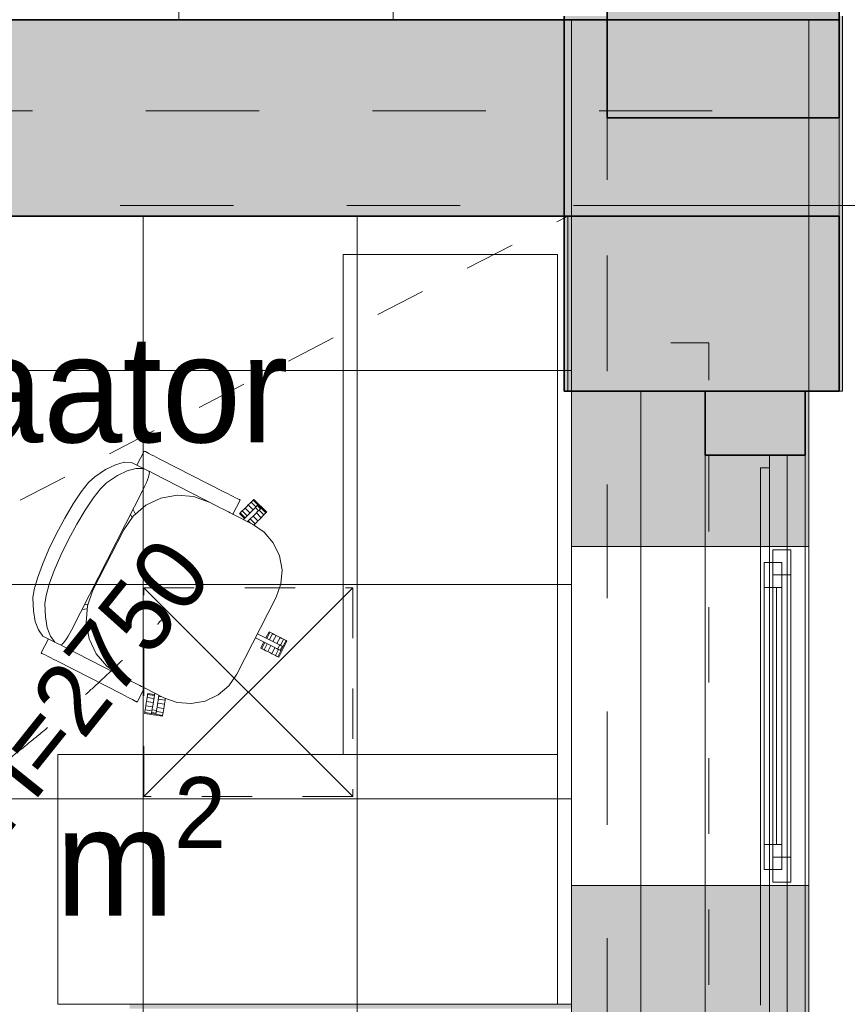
# Model space of a CAD drawing. Header units: millimetres. Extents: x -2932 to 42461, y -10716 to 17298.
# Tile 149 of 168: x 36669 to 38988, y 3763 to 6520. Entities that reach past the tile are written whole.
import ezdxf

# ---------------------------------------------------------------- set-up
doc = ezdxf.new("R2010")
doc.units = ezdxf.units.MM
doc.header["$MEASUREMENT"] = 0
for name, pattern in [('Aligning Line', [635, 317.5, -317.5]), ('Dash', [635, 317.5, -317.5]), ('Dashed', [423.333333, 211.666667, -211.666667]), ('Grid Line', [2222.5, 1270, -317.5, 317.5, -317.5]), ('Small Dashed', [282.222222, 141.111111, -141.111111]), ('Wipeout_Contour', [1000, 0, -1000])]:
    doc.linetypes.add(name, pattern=pattern)
for name, color, linetype, lineweight in [('0_Pen_No__1', 7, 'Continuous', 13), ('_Tuletõkketsoon_Pen_No__20', 1, 'Continuous', 0), ('A-FLOR.IFC Model_Pen_No__2', 8, 'Continuous', 15), ('ARCHICAD Windows_Pen_No__2', 8, 'Continuous', 15), ('ARCHICAD Zone Stamps_Pen_No__1', 7, 'Continuous', 13), ('Common Edges_Pen_No__1', 7, 'Continuous', 13), ('Cut Pattern-1_Pen_No__2', 8, 'Continuous', 15), ('Cut Pattern-2_Pen_No__2', 8, 'Continuous', 15), ('Cut Pattern-3_Pen_No__1', 7, 'Continuous', 13), ('Grids-1_Pen_No__1', 7, 'Continuous', 13), ('Grids-2_Pen_No__1', 7, 'Continuous', 13), ('I-FURN.IFC Model_Pen_No__2', 8, 'Continuous', 15), ('I-WALL.IFC Model_Pen_No__2', 8, 'Continuous', 15), ('I-WALL.IFC Model_Pen_No__27', 7, 'Continuous', 35), ('SA_LAGI_Pen_No__1', 7, 'Continuous', 13), ('SA_LAGI_Pen_No__2', 8, 'Continuous', 15), ('SA_VALGUSTI_Pen_No__20', 1, 'Continuous', 0), ('Walls-1_Pen_No__1', 7, 'Continuous', 13), ('Walls_Pen_No__1', 7, 'Continuous', 13), ('Windows-1_Pen_No__1', 7, 'Continuous', 13), ('Windows_Pen_No__1', 7, 'Continuous', 13)]:
    doc.layers.add(name, color=color, linetype=linetype, lineweight=lineweight)
for name, color, linetype, lineweight, true_color in [('A-GLAZ.IFC Model_Pen_No__4', 7, 'Continuous', 20, 0x029e21), ('Furniture-1_Pen_No__62', 7, 'Continuous', 20, 0xaaaaaa), ('IFC Openings.IFC Model_Pen_No__4', 7, 'Continuous', 20, 0x029e21), ('SA_LAGI_Pen_No__102', 7, 'Continuous', 13, 0xcccccc)]:
    doc.layers.add(name, color=color, linetype=linetype, lineweight=lineweight, true_color=true_color)
doc.layers.add('I-WALL.IFC Model', color=7, linetype='Continuous')
doc.styles.add('GENERATED_STYLE_1', font='txt', dxfattribs={"width": 0.95})
doc.styles.add('GENERATED_STYLE_2', font='txt', dxfattribs={"width": 0.84})
doc.dimstyles.new('GENERATED_STYLE__3', dxfattribs={"dimtxt": 200, "dimasz": 152, "dimexe": 0.18, "dimexo": 0.0625, "dimgap": 0.09, "dimtad": 1, "dimdec": 0, "dimzin": 0, "dimdsep": 46, "dimtxsty": 'GENERATED_STYLE_2', "dimblk": 'ARROWHEAD_2', "dimblk1": 'ARROWHEAD_2', "dimblk2": 'ARROWHEAD_2', "dimcen": 0.09, "dimse1": 1, "dimse2": 1, "dimclrd": 7, "dimclre": 7, "dimclrt": 7, "dimadec": 0, "dimazin": 0, "dimtfac": 1, "dimtdec": 4, "dimtmove": 0, "dimatfit": 3, "dimfxl": 0, "dimtolj": 1, "dimtzin": 0, "dimarcsym": 0})

# ---------------------------------------------------------------- blocks, each defined once
blk = doc.blocks.new('*D56')
at = {"layer": '0_Pen_No__1', "color": 7, "linetype": 'Continuous', "lineweight": 13}
for p, q in [((39845.8, 3820.2), (40045.8, 3704.8)), ((40095.8, 3762.5), (39795.8, 3762.5)), ((39945.8, 3617.5), (39945.8, 3762.5)), ((39845.8, 3675.2), (40045.8, 3559.8)), ((40095.8, 3617.5), (39795.8, 3617.5))]:
    blk.add_line(p, q, dxfattribs=at)
blk = doc.blocks.new('ARROWHEAD_2')
at = {"color": 0, "linetype": 'Continuous', "lineweight": 0}
for p, q in [((-0.378, -0.655), (0.378, 0.655)), ((0, 0), (-1, 0))]:
    blk.add_line(p, q, dxfattribs=at)
blk = doc.blocks.new('*D57')
at = {"layer": '0_Pen_No__1', "color": 7, "linetype": 'Continuous', "lineweight": 13}
for p, q in [((39845.8, 6027.7), (40045.8, 5912.3)), ((40095.8, 5970), (39795.8, 5970)), ((39945.8, 3762.5), (39945.8, 5970)), ((39845.8, 3820.2), (40045.8, 3704.8)), ((40095.8, 3762.5), (39795.8, 3762.5))]:
    blk.add_line(p, q, dxfattribs=at)
at = {"color": 254, "linetype": 'Wipeout_Contour', "lineweight": 0, "ltscale": 160413.534102}
blk.add_wipeout([(39937.6, 4544.7), (39937.6, 5187.8), (39673.9, 5187.8), (39673.9, 4544.7)], dxfattribs=at)
at = {"color": 254, "linetype": 'Wipeout_Contour', "lineweight": 0, "ltscale": 160032.84403}
blk.add_wipeout([(39937.6, 3788.4), (39937.6, 4238.5), (39673.9, 4238.5), (39673.9, 3788.4)], dxfattribs=at)
at = {"layer": '0_Pen_No__1', "color": 7, "lineweight": 13, "char_height": 200, "attachment_point": 7, "rotation": 90, "style": 'GENERATED_STYLE_2'}
for s, insert in [('\\A1;{\\pql;\\fArial|b0|i0|c0|p34;2\xa0208}', (39905.8, 4576.5)), ('\\A1;{\\pql;\\fArial|b0|i0|c0|p34;145}', (39905.8, 3820.3))]:
    blk.add_mtext(s, dxfattribs=dict(at, insert=insert))
blk = doc.blocks.new('*D58')
at = {"layer": '0_Pen_No__1', "color": 7, "linetype": 'Continuous', "lineweight": 13}
for p, q in [((39845.8, 6577.7), (40045.8, 6462.3)), ((40095.8, 6520), (39795.8, 6520)), ((39945.8, 5970), (39945.8, 6520)), ((39845.8, 6027.7), (40045.8, 5912.3)), ((40095.8, 5970), (39795.8, 5970))]:
    blk.add_line(p, q, dxfattribs=at)
at = {"color": 254, "linetype": 'Wipeout_Contour', "lineweight": 0, "ltscale": 161173.133491}
blk.add_wipeout([(39937.6, 6020), (39937.6, 6470), (39673.9, 6470), (39673.9, 6020)], dxfattribs=at)
at = {"layer": '0_Pen_No__1', "color": 7, "lineweight": 13, "insert": (39905.8, 6051.8), "char_height": 200, "attachment_point": 7, "rotation": 90, "style": 'GENERATED_STYLE_2'}
blk.add_mtext('\\A1;{\\pql;\\fArial|b0|i0|c0|p34;550}', dxfattribs=at)
blk = doc.blocks.new('*D59')
at = {"layer": '0_Pen_No__1', "color": 7, "linetype": 'Continuous', "lineweight": 13}
for p, q in [((39845.8, 9001.2), (40045.8, 8885.8)), ((40095.8, 8943.5), (39795.8, 8943.5)), ((39945.8, 6520), (39945.8, 8943.5)), ((39845.8, 6577.7), (40045.8, 6462.3)), ((40095.8, 6520), (39795.8, 6520))]:
    blk.add_line(p, q, dxfattribs=at)
at = {"color": 254, "linetype": 'Wipeout_Contour', "lineweight": 0, "ltscale": 162984.771274}
blk.add_wipeout([(39937.6, 8484.5), (39937.6, 8917.6), (39673.9, 8917.6), (39673.9, 8484.5)], dxfattribs=at)
at = {"color": 254, "linetype": 'Wipeout_Contour', "lineweight": 0, "ltscale": 162203.775973}
blk.add_wipeout([(39937.6, 7410.2), (39937.6, 8053.3), (39673.9, 8053.3), (39673.9, 7410.2)], dxfattribs=at)
at = {"layer": '0_Pen_No__1', "color": 7, "lineweight": 13, "char_height": 200, "attachment_point": 7, "rotation": 90, "style": 'GENERATED_STYLE_2'}
for s, insert in [('\\A1;{\\pql;\\fArial|b0|i0|c0|p34;116}', (39905.8, 8516.4)), ('\\A1;{\\pql;\\fArial|b0|i0|c0|p34;2\xa0424}', (39905.8, 7442))]:
    blk.add_mtext(s, dxfattribs=dict(at, insert=insert))
blk = doc.blocks.new('*D65')
at = {"layer": '0_Pen_No__1', "color": 7, "linetype": 'Continuous', "lineweight": 13}
for p, q in [((40223.9, 4152.7), (40423.9, 4037.3)), ((40473.9, 4095), (40173.9, 4095)), ((40323.9, 3585), (40323.9, 4095)), ((40223.9, 3642.7), (40423.9, 3527.3)), ((40473.9, 3585), (40173.9, 3585))]:
    blk.add_line(p, q, dxfattribs=at)
at = {"color": 254, "linetype": 'Wipeout_Contour', "lineweight": 0, "ltscale": 161470.354892}
blk.add_wipeout([(40315.8, 3615), (40315.8, 4065), (40052, 4065), (40052, 3615)], dxfattribs=at)
at = {"layer": '0_Pen_No__1', "color": 7, "lineweight": 13, "insert": (40283.9, 3646.8), "char_height": 200, "attachment_point": 7, "rotation": 90, "style": 'GENERATED_STYLE_2'}
blk.add_mtext('\\A1;{\\pql;\\fArial|b0|i0|c0|p34;510}', dxfattribs=at)
blk = doc.blocks.new('*D66')
at = {"layer": '0_Pen_No__1', "color": 7, "linetype": 'Continuous', "lineweight": 13}
for p, q in [((40223.9, 5102.7), (40423.9, 4987.3)), ((40473.9, 5045), (40173.9, 5045)), ((40323.9, 4095), (40323.9, 5045)), ((40223.9, 4152.7), (40423.9, 4037.3)), ((40473.9, 4095), (40173.9, 4095))]:
    blk.add_line(p, q, dxfattribs=at)
at = {"color": 254, "linetype": 'Wipeout_Contour', "lineweight": 0, "ltscale": 161774.232281}
blk.add_wipeout([(40315.8, 4345), (40315.8, 4795), (40052, 4795), (40052, 4345)], dxfattribs=at)
at = {"layer": '0_Pen_No__1', "color": 7, "lineweight": 13, "insert": (40283.9, 4376.8), "char_height": 200, "attachment_point": 7, "rotation": 90, "style": 'GENERATED_STYLE_2'}
blk.add_mtext('\\A1;{\\pql;\\fArial|b0|i0|c0|p34;950}', dxfattribs=at)
blk = doc.blocks.new('*D67')
at = {"layer": '0_Pen_No__1', "color": 7, "linetype": 'Continuous', "lineweight": 13}
for p, q in [((40323.9, 13165), (40323.9, 13262.8)), ((40423.9, 13107.3), (40223.9, 13222.7)), ((40473.9, 13165), (40173.9, 13165)), ((40323.9, 5045), (40323.9, 13165)), ((40223.9, 5102.7), (40423.9, 4987.3)), ((40473.9, 5045), (40173.9, 5045))]:
    blk.add_line(p, q, dxfattribs=at)
at = {"color": 254, "linetype": 'Wipeout_Contour', "lineweight": 0, "ltscale": 164814.876477}
blk.add_wipeout([(40315.8, 8783.4), (40315.8, 9426.6), (40052, 9426.6), (40052, 8783.4)], dxfattribs=at)
at = {"layer": '0_Pen_No__1', "color": 7, "lineweight": 13, "insert": (40283.9, 8815.3), "char_height": 200, "attachment_point": 7, "rotation": 90, "style": 'GENERATED_STYLE_2'}
blk.add_mtext('\\A1;{\\pql;\\fArial|b0|i0|c0|p34;8\xa0120}', dxfattribs=at)

msp = doc.modelspace()

# ---------------------------------------------------------------- hatches: boundary and pattern name
at = {"layer": 'I-WALL.IFC Model', "linetype": 'Continuous', "lineweight": 0, "true_color": 0x000000}
for points in [[(38315, 12500), (38315, 6245), (38965, 6245), (38965, 12500)], [(38195, 6520), (33615, 6520), (33615, 5970), (38195, 5970)], [(38965, 6530), (38195, 6530), (38195, 6520), (38965, 6520)], [(38965, 5970), (38195, 5970), (38195, 5480), (38965, 5480)], [(38869.9, 5480), (38589.9, 5480), (38589.9, 5300), (38869.9, 5300)]]:
    msp.add_hatch(color=178, dxfattribs=at).paths.add_polyline_path(points)
at = {"layer": 'SA_LAGI_Pen_No__102', "linetype": 'Continuous', "lineweight": 13, "true_color": 0xcccccc}
h = msp.add_hatch(dxfattribs=at)
h.set_pattern_fill('Grid_60x60_0001', color=254, style=0, pattern_type=2)
h.set_pattern_definition([(90, (38215, 3737.5), (-600, 0), []), (180, (38215, 3737.5), (0, 600), [])])
h.paths.add_polyline_path([(33865, 3737.5), (38215, 3737.5), (38215, 5970), (33865, 5970)])

# ---------------------------------------------------------------- linework, layer by layer
at = {"layer": 'A-FLOR.IFC Model_Pen_No__2', "color": 8, "linetype": 'Dashed', "lineweight": 15, "flags": 128}
msp.add_lwpolyline([(0, 0), (30430, 0), (30430, 6520), (33865, 6520), (33865, 0), (38600, 0), (38600, 5615), (38315, 5615), (38315, 12500), (12000, 12500), (12000, 7905), (8430, 7905), (8430, 12496.2), (2165, 12496.2), (2165, 6180), (0, 6180)], close=True, dxfattribs=at)
at = {"layer": 'A-GLAZ.IFC Model_Pen_No__4', "color": 104, "linetype": 'Continuous', "lineweight": 20, "true_color": 0x029e21}
for p, q in [((38780, 5035), (38780, 4105)), ((38780, 5035), (38830, 5035)), ((38830, 5035), (38830, 4105)), ((38755, 5000), (38755, 4140)), ((38755, 5000), (38780, 5000)), ((38755, 4140), (38780, 4140)), ((38780, 4105), (38830, 4105))]:
    msp.add_line(p, q, dxfattribs=at)
at = {"layer": 'ARCHICAD Windows_Pen_No__2', "color": 8, "linetype": 'Continuous', "lineweight": 15}
for p, q in [((38769.9, 3170), (38769.9, 5300)), ((38769.9, 5300), (38819.9, 5300)), ((38819.9, 5300), (38819.9, 3170)), ((38744.9, 3760), (38744.9, 5265)), ((38744.9, 5265), (38769.9, 5265))]:
    msp.add_line(p, q, dxfattribs=at)
at = {"layer": 'Furniture-1_Pen_No__62', "color": 253, "linetype": 'Continuous', "lineweight": 20, "true_color": 0xaaaaaa}
for p, q in [((37576, 4462.5), (37576, 5862.5)), ((37576, 5862.5), (38176, 5862.5)), ((37576, 4462.5), (37576, 5862.5)), ((38176, 4462.5), (38176, 5862.5)), ((38176, 5862.5), (38176, 4462.5)), ((38176, 4462.5), (37576, 4462.5))]:
    msp.add_line(p, q, dxfattribs=at)
at = {"layer": 'I-FURN.IFC Model_Pen_No__2', "color": 8, "linetype": 'Continuous', "lineweight": 15}
for p, q in [((37018.2, 5312), (36998, 5272.4)), ((37020.3, 5311), (37018.2, 5312)), ((37021.6, 5310.3), (37020.3, 5311)), ((37026.3, 5307.9), (37021.6, 5310.3)), ((37031.1, 5305.4), (37026.3, 5307.9)), ((37038.2, 5301.8), (37031.1, 5305.4)), ((37045.4, 5298.2), (37038.2, 5301.8)), ((37051.9, 5294.8), (37045.4, 5298.2)), ((37062.2, 5289.6), (37051.9, 5294.8)), ((36937.5, 5273.8), (36910.1, 5260.4)), ((36961.7, 5280.5), (36937.5, 5273.8)), ((36982.5, 5280.3), (36961.7, 5280.5)), ((37016, 5263.3), (36982.5, 5280.3)), ((37243.2, 5197.2), (37062.2, 5289.6)), ((36879.7, 5240.2), (36862.6, 5223.5)), ((36910.1, 5260.4), (36879.7, 5240.2)), ((36913.1, 5223.1), (36943.5, 5243.3)), ((36943.5, 5243.3), (36970.9, 5256.8)), ((36970.9, 5256.8), (36995.1, 5263.4)), ((36995.1, 5263.4), (37016, 5263.3)), ((37016, 5263.3), (37017.6, 5262.4)), ((37017.6, 5262.4), (37018, 5262.2)), ((37018, 5262.2), (37025.2, 5258.6)), ((37025.2, 5258.6), (37033.6, 5254.3)), ((37031.7, 5244.7), (37030.5, 5239.2)), ((37031.7, 5255.3), (37032.3, 5252.8)), ((37032.9, 5250.3), (37031.7, 5244.7)), ((37032.3, 5252.8), (37032.9, 5250.3)), ((37033.6, 5254.3), (37042, 5250)), ((37042, 5250), (37223, 5157.6)), ((36862.6, 5223.5), (36842.1, 5197.5)), ((36896, 5206.4), (36913.1, 5223.1)), ((37020.5, 5214.8), (37016.4, 5206)), ((37024.7, 5223.6), (37020.5, 5214.8)), ((37027.6, 5231.4), (37024.7, 5223.6)), ((37030.5, 5239.2), (37027.6, 5231.4)), ((37016.4, 5206), (36814.3, 4810.1)), ((36842.1, 5197.5), (36819.4, 5163.7)), ((36875.5, 5180.4), (36896, 5206.4)), ((37064.7, 5179.9), (37110.4, 5188.3)), ((37110.4, 5188.3), (37156.6, 5184.7)), ((37156.6, 5184.7), (37200.4, 5169.1)), ((37253.5, 5191.9), (37243.2, 5197.2)), ((37260, 5188.6), (37253.5, 5191.9)), ((37267.2, 5184.9), (37260, 5188.6)), ((37274.3, 5181.3), (37267.2, 5184.9)), ((36819.4, 5163.7), (36795.7, 5124)), ((36852.8, 5146.6), (36875.5, 5180.4)), ((36987.5, 5129.8), (37022.8, 5160)), ((37022.8, 5160), (37064.7, 5179.9)), ((37223, 5157.6), (37231.4, 5153.3)), ((37287.2, 5174.7), (37267, 5135.1)), ((37279.1, 5178.8), (37274.3, 5181.3)), ((37283.9, 5176.4), (37279.1, 5178.8)), ((37285.2, 5175.8), (37283.9, 5176.4)), ((37287.2, 5174.7), (37285.2, 5175.8)), ((37305.6, 5156.7), (37301.1, 5152.3)), ((37310, 5161.1), (37305.6, 5156.7)), ((37314, 5165.1), (37310, 5161.1)), ((37323.5, 5147.6), (37310, 5161.1)), ((37318, 5169.1), (37314, 5165.1)), ((37320.8, 5171.9), (37318, 5169.1)), ((37318, 5169.1), (37331.5, 5155.6)), ((37323.6, 5174.6), (37320.8, 5171.9)), ((37324.8, 5175.9), (37323.6, 5174.6)), ((37337, 5161.2), (37323.6, 5174.6)), ((37325.5, 5176.6), (37324.8, 5175.9)), ((37361.4, 5140.7), (37325.5, 5176.6)), ((37332.4, 5156.6), (37329.8, 5153.9)), ((37335.1, 5159.2), (37332.4, 5156.6)), ((37335.8, 5159.9), (37335.1, 5159.2)), ((37344.1, 5150.3), (37335.1, 5159.2)), ((37337, 5161.2), (37335.8, 5159.9)), ((37346, 5152.2), (37337, 5161.2)), ((36829.1, 5107), (36852.8, 5146.6)), ((36961.2, 5091.6), (36987.5, 5129.8)), ((36979.9, 5134.4), (36984.4, 5125.4)), ((36993.7, 5135.1), (36987, 5148.3)), ((37231.4, 5153.3), (37239.8, 5149)), ((37239.8, 5149), (37247, 5145.3)), ((37247, 5145.3), (37254.1, 5141.7)), ((37254.1, 5141.7), (37258.9, 5139.3)), ((37258.9, 5139.3), (37263.7, 5136.8)), ((37263.7, 5136.8), (37265.3, 5136)), ((37265.3, 5136), (37267, 5135.1)), ((37267, 5135.1), (37321.5, 5107.3)), ((37286.3, 5137.5), (37285.6, 5136.8)), ((37285.6, 5136.8), (37299.1, 5123.3)), ((37287.6, 5138.7), (37286.3, 5137.5)), ((37290.4, 5141.5), (37287.6, 5138.7)), ((37301.1, 5125.3), (37287.6, 5138.7)), ((37293.1, 5144.3), (37290.4, 5141.5)), ((37297.1, 5148.3), (37293.1, 5144.3)), ((37306.6, 5130.8), (37293.1, 5144.3)), ((37322.2, 5146.3), (37296.1, 5120.3)), ((37301.1, 5152.3), (37297.1, 5148.3)), ((37314.6, 5138.8), (37301.1, 5152.3)), ((37308, 5114.2), (37331.1, 5137.3)), ((37326, 5150.1), (37322.2, 5146.3)), ((37337, 5116.3), (37323.6, 5129.8)), ((37329.8, 5153.9), (37326, 5150.1)), ((37338.7, 5144.9), (37329.8, 5153.9)), ((37331.1, 5137.3), (37336.1, 5142.3)), ((37345.9, 5125.2), (37332.5, 5138.7)), ((37336.1, 5142.3), (37338.7, 5144.9)), ((37338.7, 5144.9), (37341.4, 5147.6)), ((37340.5, 5146.6), (37353.9, 5133.2)), ((37341.4, 5147.6), (37344.1, 5150.3)), ((37344.1, 5150.3), (37345, 5151.2)), ((37345, 5151.2), (37346, 5152.2)), ((37345.9, 5125.2), (37349.9, 5129.2)), ((37359.5, 5138.7), (37346, 5152.2)), ((37349.9, 5129.2), (37353.9, 5133.2)), ((37353.9, 5133.2), (37356.7, 5135.9)), ((37356.7, 5135.9), (37359.5, 5138.7)), ((37359.5, 5138.7), (37360.4, 5139.7)), ((37360.4, 5139.7), (37361.4, 5140.7)), ((36795.7, 5124), (36772.5, 5081)), ((36806, 5063.9), (36829.1, 5107)), ((37308.1, 5114.3), (37308.3, 5114)), ((37316.4, 5109.9), (37310, 5116.3)), ((37329, 5108.3), (37315.6, 5121.8)), ((37321.5, 5107.3), (37354.2, 5084.8)), ((37325.3, 5104.6), (37326.3, 5105.6)), ((37326.3, 5105.6), (37329, 5108.3)), ((37329, 5108.3), (37333, 5112.3)), ((37333, 5112.3), (37337, 5116.3)), ((37337, 5116.3), (37341.5, 5120.7)), ((37341.5, 5120.7), (37345.9, 5125.2)), ((36772.5, 5081), (36751.2, 5036.9)), ((36874.6, 4921.9), (36961.2, 5091.6)), ((37354.2, 5084.8), (37380, 5054.5)), ((36784.6, 5019.9), (36806, 5063.9)), ((37380, 5054.5), (37397.1, 5018.6)), ((36751.2, 5036.9), (36733, 4994.5)), ((36766.4, 4977.5), (36784.6, 5019.9)), ((36733, 4994.5), (36719, 4956.3)), ((37397.1, 5018.6), (37404.4, 4979.4)), ((36752.4, 4939.2), (36766.4, 4977.5)), ((37404.4, 4979.4), (37401.2, 4939.8)), ((36719, 4956.3), (36709.9, 4924.4)), ((36743.4, 4907.4), (36752.4, 4939.2)), ((37401.2, 4939.8), (37387.9, 4902.3)), ((36709.9, 4924.4), (36706.4, 4900.8)), ((36859, 4878.2), (36874.6, 4921.9)), ((36706.4, 4900.8), (36707.9, 4864.3)), ((36739.8, 4883.8), (36743.4, 4907.4)), ((36741.3, 4847.3), (36739.8, 4883.8)), ((36860.8, 4883.3), (36850.9, 4881.7)), ((37387.9, 4902.3), (37278.2, 4687.4)), ((36707.9, 4864.3), (36713.1, 4834.3)), ((36843.8, 4867.8), (36858.4, 4870.1)), ((36855.4, 4831.9), (36859, 4878.2)), ((36713.1, 4834.3), (36721.8, 4810.8)), ((36746.5, 4817.2), (36741.3, 4847.3)), ((36863.8, 4786.3), (36855.4, 4831.9)), ((36721.8, 4810.8), (36734.2, 4793.9)), ((36755.3, 4793.7), (36746.5, 4817.2)), ((36809.6, 4801.6), (36804.9, 4793.1)), ((36814.3, 4810.1), (36809.6, 4801.6)), ((37388.4, 4773.7), (37335.9, 4800.5)), ((37368.1, 4805.5), (37359.4, 4788.5)), ((37361.9, 4787.2), (37370.5, 4804.2)), ((37368.9, 4805), (37368.1, 4805.5)), ((37370.5, 4804.2), (37368.9, 4805)), ((37368.9, 4783.7), (37377.5, 4800.6)), ((37374, 4802.4), (37370.5, 4804.2)), ((37377.5, 4800.6), (37374, 4802.4)), ((37382.6, 4798.1), (37377.5, 4800.6)), ((37387.6, 4795.5), (37382.6, 4798.1)), ((36749.7, 4786), (36729.5, 4746.5)), ((36767.7, 4776.9), (36734.2, 4793.9)), ((36767.7, 4776.9), (36755.3, 4793.7)), ((36769.3, 4776.1), (36767.7, 4776.9)), ((36769.7, 4775.8), (36769.3, 4776.1)), ((36776.9, 4772.2), (36769.7, 4775.8)), ((36785.3, 4767.9), (36776.9, 4772.2)), ((36788.1, 4770.8), (36785.7, 4769.8)), ((36791.9, 4775), (36788.1, 4770.8)), ((36795.7, 4779.3), (36791.9, 4775)), ((36800.3, 4786.2), (36795.7, 4779.3)), ((36804.9, 4793.1), (36800.3, 4786.2)), ((36883.7, 4744.4), (36863.8, 4786.3)), ((37330.2, 4789.2), (37382.7, 4762.4)), ((37353.6, 4777.2), (37345, 4760.2)), ((37347.4, 4759), (37356.1, 4775.9)), ((37354.4, 4755.4), (37363.1, 4772.4)), ((37378.9, 4778.5), (37387.6, 4795.5)), ((37393.2, 4792.6), (37387.6, 4795.5)), ((37393.2, 4771.2), (37388.4, 4773.7)), ((37390.1, 4772.8), (37398.8, 4789.8)), ((37398.8, 4789.8), (37393.2, 4792.6)), ((37398, 4768.8), (37393.2, 4771.2)), ((37395.2, 4734.6), (37418.3, 4779.8)), ((37403.8, 4787.2), (37398.8, 4789.8)), ((37408.8, 4784.7), (37400.2, 4767.7)), ((37408.8, 4784.7), (37403.8, 4787.2)), ((37407.1, 4764.1), (37415.8, 4781.1)), ((37412.3, 4782.9), (37408.8, 4784.7)), ((37415.8, 4781.1), (37412.3, 4782.9)), ((37417.4, 4780.3), (37415.8, 4781.1)), ((37418.3, 4779.8), (37417.4, 4780.3)), ((36729.5, 4746.5), (36731.6, 4745.4)), ((36731.6, 4745.4), (36732.8, 4744.7)), ((36732.8, 4744.7), (36737.6, 4742.3)), ((36785.7, 4769.8), (36783.4, 4768.9)), ((36793.7, 4763.6), (36785.3, 4767.9)), ((36974.7, 4671.2), (36793.7, 4763.6)), ((36913.8, 4709.1), (36883.7, 4744.4)), ((37345, 4760.2), (37346.2, 4759.6)), ((37346.2, 4759.6), (37347.4, 4759)), ((37347.4, 4759), (37350.9, 4757.2)), ((37350.9, 4757.2), (37354.4, 4755.4)), ((37354.4, 4755.4), (37359.5, 4752.8)), ((37359.5, 4752.8), (37364.5, 4750.3)), ((37364.5, 4750.3), (37373.2, 4767.2)), ((37364.5, 4750.3), (37370.1, 4747.4)), ((37370.1, 4747.4), (37375.7, 4744.5)), ((37375.7, 4744.5), (37384.3, 4761.5)), ((37375.7, 4744.5), (37380.7, 4742)), ((37382.7, 4762.4), (37388.9, 4759.2)), ((37394.4, 4756.4), (37385.7, 4739.4)), ((37388.9, 4759.2), (37392.2, 4757.5)), ((37392.2, 4757.5), (37398, 4768.8)), ((37392.2, 4757.5), (37395.6, 4755.8)), ((37392.7, 4735.8), (37401.4, 4752.8)), ((37395.6, 4755.8), (37399, 4754)), ((37401.4, 4767.1), (37398, 4768.8)), ((37399, 4754), (37404.7, 4765.4)), ((37399, 4754), (37400.2, 4753.4)), ((37400.2, 4753.4), (37401.4, 4752.8)), ((37404.7, 4765.4), (37401.4, 4767.1)), ((37401.4, 4752.8), (37407.1, 4764.1)), ((37405.6, 4764.9), (37404.7, 4765.4)), ((37407.1, 4764.1), (37405.6, 4764.9)), ((36737.6, 4742.3), (36742.4, 4739.9)), ((36742.4, 4739.9), (36749.5, 4736.2)), ((36749.5, 4736.2), (36756.7, 4732.6)), ((36756.7, 4732.6), (36763.2, 4729.3)), ((36763.2, 4729.3), (36773.5, 4724)), ((36773.5, 4724), (36954.5, 4631.6)), ((37380.7, 4742), (37385.7, 4739.4)), ((37385.7, 4739.4), (37389.2, 4737.6)), ((37389.2, 4737.6), (37392.7, 4735.8)), ((37392.7, 4735.8), (37394, 4735.2)), ((37394, 4735.2), (37395.2, 4734.6)), ((36952.1, 4682.7), (36913.8, 4709.1)), ((36983.1, 4666.9), (36974.7, 4671.2)), ((36991.5, 4662.6), (36983.1, 4666.9)), ((36998.7, 4659), (36991.5, 4662.6)), ((37278.2, 4687.4), (37255.6, 4654.6)), ((37018.7, 4648.7), (36998.5, 4609.1)), ((37005.8, 4655.3), (36998.7, 4659)), ((37010.6, 4652.9), (37005.8, 4655.3)), ((37015.4, 4650.4), (37010.6, 4652.9)), ((37017, 4649.6), (37015.4, 4650.4)), ((37018.7, 4648.7), (37017, 4649.6)), ((37073.2, 4620.9), (37018.7, 4648.7)), ((37028.3, 4632.7), (37028.1, 4631.3)), ((37047.1, 4629.7), (37028.3, 4632.7)), ((37047.8, 4633.9), (37042, 4597.5)), ((37255.6, 4654.6), (37225.4, 4628.8)), ((36954.5, 4631.6), (36964.8, 4626.3)), ((36964.8, 4626.3), (36971.3, 4623)), ((36971.3, 4623), (36978.5, 4619.4)), ((36978.5, 4619.4), (36985.6, 4615.7)), ((36985.6, 4615.7), (36990.4, 4613.3)), ((36990.4, 4613.3), (36995.1, 4610.8)), ((36995.1, 4610.8), (36996.4, 4610.2)), ((36996.4, 4610.2), (36998.5, 4609.1)), ((37024.8, 4611), (37023.9, 4604.8)), ((37025.7, 4616.6), (37024.8, 4611)), ((37024.8, 4611), (37043.6, 4608)), ((37026.6, 4622.2), (37025.7, 4616.6)), ((37027.2, 4626.1), (37026.6, 4622.2)), ((37026.6, 4622.2), (37045.4, 4619.2)), ((37027.8, 4629.9), (37027.2, 4626.1)), ((37028.1, 4631.3), (37027.8, 4629.9)), ((37027.8, 4629.9), (37046.7, 4626.9)), ((37054.5, 4595.5), (37059.7, 4627.8)), ((37056.2, 4606), (37075, 4603)), ((37058, 4617.2), (37076.8, 4614.2)), ((37059.2, 4624.9), (37068.1, 4623.5)), ((37060, 4627.6), (37059.6, 4627.7)), ((37110.6, 4607.6), (37073.2, 4620.9)), ((37075, 4603), (37075.9, 4608.6)), ((37075.9, 4608.6), (37076.8, 4614.2)), ((37076.8, 4614.2), (37077.4, 4618.1)), ((37077.4, 4618.1), (37077.6, 4619.3)), ((37150.3, 4604.5), (37110.6, 4607.6)), ((37189.4, 4611.7), (37150.3, 4604.5)), ((37225.4, 4628.8), (37189.4, 4611.7)), ((37019.6, 4578.4), (37019.4, 4577)), ((37019.9, 4579.7), (37019.6, 4578.4)), ((37020.5, 4583.6), (37019.9, 4579.7)), ((37019.9, 4579.7), (37038.7, 4576.7)), ((37021.1, 4587.5), (37020.5, 4583.6)), ((37022, 4593), (37021.1, 4587.5)), ((37039.9, 4584.5), (37021.1, 4587.5)), ((37022.9, 4598.6), (37022, 4593)), ((37023.9, 4604.8), (37022.9, 4598.6)), ((37022.9, 4598.6), (37041.7, 4595.6)), ((37038.9, 4578.1), (37038.7, 4576.7)), ((37039.1, 4579.4), (37038.9, 4578.1)), ((37039.7, 4583.1), (37039.1, 4579.4)), ((37039.1, 4579.4), (37051.6, 4577.4)), ((37040.3, 4586.9), (37039.7, 4583.1)), ((37040.9, 4590.6), (37040.3, 4586.9)), ((37040.3, 4586.9), (37052.8, 4584.9)), ((37042, 4597.5), (37040.9, 4590.6)), ((37051.6, 4577.4), (37052.2, 4581.1)), ((37052.2, 4581.1), (37052.8, 4584.9)), ((37071.3, 4579.5), (37052.4, 4582.5)), ((37052.8, 4584.9), (37053.7, 4590.2)), ((37053.7, 4590.2), (37054.5, 4595.5)), ((37054.2, 4593.6), (37073, 4590.6)), ((37070.6, 4575.6), (37071.3, 4579.5)), ((37071.3, 4579.5), (37072.1, 4585.1)), ((37072.1, 4585.1), (37073, 4590.6)), ((37073, 4590.6), (37074, 4596.8)), ((37074, 4596.8), (37075, 4603)), ((37019.4, 4577), (37069.6, 4569)), ((37038.7, 4576.7), (37051.2, 4574.7)), ((37051.2, 4574.7), (37051.5, 4576.5)), ((37051.2, 4574.7), (37070, 4571.7)), ((37051.5, 4576.5), (37051.6, 4577.4)), ((37069.6, 4569), (37069.7, 4570)), ((37069.7, 4570), (37070, 4571.7)), ((37070, 4571.7), (37070.6, 4575.6))]:
    msp.add_line(p, q, dxfattribs=at)
at = {"layer": 'I-WALL.IFC Model_Pen_No__2', "color": 8, "linetype": 'Continuous', "lineweight": 15}
for p, q in [((38195, 6520), (38195, 5970)), ((38215, 5480), (38215, 6520)), ((38315, 6520), (38215, 6520)), ((38880, 6520), (38315, 6520)), ((38880, 6520), (38880, 5480)), ((38965, 5970), (38965, 6520)), ((38215, -230), (38215, 5480)), ((38410, 3155.5), (38410, 5480)), ((38589.9, 5480), (38410, 5480)), ((38589.9, -230), (38589.9, 5480)), ((38589.9, 5480), (38869.9, 5480)), ((38869.9, 5480), (38589.9, 5480)), ((38869.9, 5480), (38869.9, -230)), ((38880, 5480), (38869.9, 5480)), ((38880, 5480), (38880, -230)), ((38880, 5480), (38880, -230)), ((38589.9, 5300), (38589.9, 3170)), ((38869.9, 3170), (38869.9, 5300))]:
    msp.add_line(p, q, dxfattribs=at)
at = {"layer": 'I-WALL.IFC Model_Pen_No__27', "color": 7, "linetype": 'Continuous', "lineweight": 35}
for p, q in [((38195, 6520), (38965, 6520)), ((38195, 5970), (38965, 5970)), ((38589.9, 5300), (38869.9, 5300))]:
    msp.add_line(p, q, dxfattribs=at)
at = {"layer": 'I-WALL.IFC Model_Pen_No__27', "color": 7, "linetype": 'Continuous', "lineweight": 35, "flags": 128}
for points in [[(38315, 12500), (38315, 6245)], [(38965, 6245), (38965, 12500)], [(38195, 6520), (33615, 6520)], [(38195, 6530), (38195, 6520)], [(38195, 5970), (38195, 6520)], [(38965, 6520), (38965, 6530)], [(38965, 6245), (38315, 6245)], [(33865, 5970), (38195, 5970)], [(38195, 5970), (38195, 5480)], [(38965, 5480), (38965, 5970)], [(38195, 5480), (38965, 5480)], [(38589.9, 5480), (38589.9, 5300)], [(38869.9, 5480), (38589.9, 5480)], [(38869.9, 5300), (38869.9, 5480)]]:
    msp.add_lwpolyline(points, dxfattribs=at)
at = {"layer": 'IFC Openings.IFC Model_Pen_No__4', "color": 104, "linetype": 'Continuous', "lineweight": 20, "true_color": 0x029e21}
for p, q in [((38215, 5045), (38215, 4095)), ((38215, 5045), (38880, 5045)), ((38880, 5045), (38880, 4095)), ((38215, 4095), (38880, 4095))]:
    msp.add_line(p, q, dxfattribs=at)
at = {"layer": 'SA_LAGI_Pen_No__1', "color": 7, "linetype": 'Small Dashed', "lineweight": 13}
msp.add_line((33915, 3745), (38205.1, 5970), dxfattribs=at)
at = {"layer": 'SA_LAGI_Pen_No__2', "color": 8, "linetype": 'Continuous', "lineweight": 15, "flags": 128}
msp.add_lwpolyline([(33865, 3737.5), (38215, 3737.5), (38215, 5970), (33865, 5970)], close=True, dxfattribs=at)
at = {"layer": 'SA_VALGUSTI_Pen_No__20', "color": 1, "linetype": 'Small Dashed', "lineweight": 0}
for p, q in [((37017.6, 4929.2), (37602.7, 4929.2)), ((37017.6, 4344.1), (37017.6, 4929.2)), ((37602.7, 4929.2), (37602.7, 4344.1)), ((37602.7, 4344.1), (37017.6, 4344.1))]:
    msp.add_line(p, q, dxfattribs=at)
at = {"layer": 'SA_VALGUSTI_Pen_No__20', "color": 1, "linetype": 'Continuous', "lineweight": 0}
for p, q in [((37017.6, 4344.1), (37602.7, 4929.2)), ((37602.7, 4344.1), (37017.6, 4929.2))]:
    msp.add_line(p, q, dxfattribs=at)
at = {"layer": 'SA_VALGUSTI_Pen_No__20', "color": 1, "linetype": 'Small Dashed', "lineweight": 0}
for points in [[(36827.2, 7129.9), (36827.2, 7129.9), (36885.9, 6956.4), (37004.1, 6823.4), (37422.8, 6352.3), (38145.3, 6886.3), (38145.3, 6886.3)], [(34001.8, 3954.3), (34001.8, 3954.3), (34256.7, 3852.8), (34524.9, 3803.8), (35933.7, 3545.9), (37075.5, 4848.8), (37075.5, 4848.8)]]:
    msp.add_open_spline(points, degree=3, knots=[0, 0, 0, 0, 1, 1, 1, 2, 2, 2, 2], dxfattribs=at)

# ---------------------------------------------------------------- texts
at = {"layer": 'ARCHICAD Zone Stamps_Pen_No__1', "color": 7, "lineweight": 13, "char_height": 300, "attachment_point": 1, "style": 'GENERATED_STYLE_1'}
for s, insert in [('\\A1;{\\pql;\\pt0,100;\\fSwis721 Lt BT|b0|i0|c0|p34;3,7\\fSwis721 Lt BT|b0|i0|c0|p34;\\A1{\\H.66x;\\S^  ;}\\fSwis721 Lt BT|b0|i0|c0|p34; m\\fSwis721 Lt BT|b0|i0|c0|p34;\\A1{\\H.66x;\\S2^  ;}}', (37101.8, 7264.1)), ('\\A1;{\\pql;\\pt0;\\fSwis721 Lt BT|b0|i0|c0|p34;Administraator}', (34855.4, 5636.3)), ('\\A1;{\\pql;\\pt0,100;\\fSwis721 Lt BT|b0|i0|c0|p34;9,7\\fSwis721 Lt BT|b0|i0|c0|p34;\\A1{\\H.66x;\\S^  ;}\\fSwis721 Lt BT|b0|i0|c0|p34; m\\fSwis721 Lt BT|b0|i0|c0|p34;\\A1{\\H.66x;\\S2^  ;}}', (36033.2, 4398.6))]:
    msp.add_mtext(s, dxfattribs=dict(at, insert=insert))

# ---------------------------------------------------------------- dimensions: what is measured, and where the dimension line sits
at = {"color": 7, "linetype": 'Continuous', "lineweight": 13}
dim = msp.add_linear_dim(base=(39945.8, 3762.5), p1=(35977.5, 3617.5), p2=(35977.5, 3762.5), angle=90, dimstyle='GENERATED_STYLE__3', dxfattribs=at)
dim.commit()
dim.dimension.update_dxf_attribs({"geometry": '*D56', "text_midpoint": (39805.8, 4055.8), "dimtype": 160, "text_rotation": 90})

# ---------------------------------------------------------------- next in the draw order: dimensions: what is measured, and where the dimension line sits
dim = msp.add_linear_dim(base=(39945.7644202, 5970), p1=(35977.5, 3762.5), p2=(35905, 5970), angle=90, dimstyle='GENERATED_STYLE__3', dxfattribs=at)
dim.commit()
dim.dimension.update_dxf_attribs({"geometry": '*D57', "text_midpoint": (39805.7644196, 4929.7450009), "dimtype": 160, "text_rotation": 90})

# ---------------------------------------------------------------- next in the draw order: linework, layer by layer
at = {"layer": 'Furniture-1_Pen_No__62', "color": 253, "linetype": 'Continuous', "lineweight": 20, "true_color": 0xaaaaaa}
for p, q in [((36776, 4462.5), (36776, 3762.5)), ((36776, 4462.5), (38176, 4462.5)), ((38176, 3762.5), (38176, 4462.5)), ((36776, 3762.5), (38176, 3762.5))]:
    msp.add_line(p, q, dxfattribs=at)

# ---------------------------------------------------------------- next in the draw order: texts
at = {"layer": 'SA_LAGI_Pen_No__1', "color": 7, "linetype": 'Continuous', "lineweight": 13, "insert": (36766.6, 4719.7), "char_height": 200, "attachment_point": 2, "rotation": 51.3451, "style": 'GENERATED_STYLE_1'}
msp.add_mtext('\\A1;{\\pqc;\\fSwis721 Lt BT|b0|i0|c0|p34;H=2750}', dxfattribs=at)

# ---------------------------------------------------------------- next in the draw order: dimensions: what is measured, and where the dimension line sits
at = {"color": 7, "linetype": 'Continuous', "lineweight": 13}
for base, p1, p2, picture, middle in [((39945.8, 6520), (35905, 5970), (35905, 6520), '*D58', (39805.8, 6287.3)), ((40323.9, 4095), (38215, 3585), (38215, 4095), '*D65', (40183.9, 3882.3))]:
    dim = msp.add_linear_dim(base=base, p1=p1, p2=p2, angle=90, dimstyle='GENERATED_STYLE__3', dxfattribs=at)
    dim.commit()
    dim.dimension.update_dxf_attribs({"geometry": picture, "text_midpoint": middle, "dimtype": 160, "text_rotation": 90})

# ---------------------------------------------------------------- next in the draw order: hatches: boundary and pattern name
at = {"layer": 'Cut Pattern-3_Pen_No__1', "linetype": 'Continuous', "lineweight": 13}
h = msp.add_hatch(dxfattribs=at)
h.set_pattern_fill('FP_18_0001', style=0, pattern_type=2)
h.set_pattern_definition([(45, (-3e-10, 2e-10), (0, 35.355339), [0.99999, -48.99987]), (315, (3.89, 0.707), (0, 35.355339), [0.99999, -48.99987]), (90, (-0.354, -2.12), (-35.355278, 0), [1.060658, -34.29462]), (71.565, (-0.354, -1.061), (3.16e-05, 35.3553043), [1.118075, -110.685214]), (288.435, (4.596, 2e-10), (-3.16e-05, 35.3553043), [1.118075, -110.685214]), (270, (4.95, -1.06), (35.355278, 0), [1.060658, -34.29462]), (251.565, (4.95, -2.121), (3.16e-05, 35.3553043), [1.118075, -110.685214]), (225, (4.596, -3.182), (0, 35.355339), [0.99999, -48.99987]), (161.565, (1.768, -4.243), (-141.4210514, 35.355386), [1.118075, -110.685214]), (135, (0.707, -3.89), (0, 35.355339), [0.99999, -48.99987]), (108.435, (-3e-10, -3.182), (-3.16e-05, 35.3553043), [1.118075, -110.685214]), (180, (2.83, -4.243), (0, 35.355278), [1.060658, -34.29462]), (198.435, (3.889, -3.889), (141.4210514, 35.355386), [1.118075, -110.685214]), (0, (-7.778, -10.253), (0, 35.355278), [1.060658, -34.29462]), (90, (-9.9, -13.435), (-35.355278, 0), [1.060658, -34.29462]), (71.565, (-9.9, -12.374), (3.16e-05, 35.3553043), [1.118075, -110.685214]), (45, (-9.546, -11.314), (0, 35.355339), [0.99999, -48.99987]), (315, (-5.657, -10.607), (0, 35.355339), [0.99999, -48.99987]), (288.435, (-4.95, -11.314), (-3.16e-05, 35.3553043), [1.118075, -110.685214]), (270, (-4.596, -12.374), (35.355278, 0), [1.060658, -34.29462]), (251.565, (-4.596, -13.435), (3.16e-05, 35.3553043), [1.118075, -110.685214]), (225, (-4.95, -14.496), (0, 35.355339), [0.99999, -48.99987]), (161.565, (-7.778, -15.556), (-141.4210514, 35.355386), [1.118075, -110.685214]), (135, (-8.84, -15.203), (0, 35.355339), [0.99999, -48.99987]), (108.435, (-9.546, -14.496), (-3.16e-05, 35.3553043), [1.118075, -110.685214]), (180, (-6.718, -15.556), (0, 35.355278), [1.060658, -34.29462]), (198.435, (-5.657, -15.203), (141.4210514, 35.355386), [1.118075, -110.685214]), (18.435, (-8.839, -10.607), (70.7104428, 35.3553227), [1.118075, -110.685214]), (341.565, (-6.718, -10.253), (-70.7104428, 35.3553227), [1.118075, -110.685214]), (0, (13.08, -8.485), (0, 35.355278), [1.060658, -34.29462]), (90, (10.96, -11.667), (-35.355278, 0), [1.060658, -34.29462]), (71.565, (10.96, -10.607), (3.16e-05, 35.3553043), [1.118075, -110.685214]), (45, (11.314, -9.546), (0, 35.355339), [0.99999, -48.99987]), (315, (15.203, -8.84), (0, 35.355339), [0.99999, -48.99987]), (288.435, (15.91, -9.546), (-3.16e-05, 35.3553043), [1.118075, -110.685214]), (270, (16.263, -10.607), (35.355278, 0), [1.060658, -34.29462]), (251.565, (16.263, -11.667), (3.16e-05, 35.3553043), [1.118075, -110.685214]), (225, (15.91, -12.728), (0, 35.355339), [0.99999, -48.99987]), (161.565, (13.081, -13.789), (-141.4210514, 35.355386), [1.118075, -110.685214]), (135, (12.02, -13.435), (0, 35.355339), [0.99999, -48.99987]), (108.435, (11.314, -12.728), (-3.16e-05, 35.3553043), [1.118075, -110.685214]), (180, (14.142, -13.79), (0, 35.355278), [1.060658, -34.29462]), (198.435, (15.203, -13.435), (141.4210514, 35.355386), [1.118075, -110.685214]), (18.435, (12.021, -8.839), (70.7104428, 35.3553227), [1.118075, -110.685214]), (341.565, (14.142, -8.485), (-70.7104428, 35.3553227), [1.118075, -110.685214]), (0, (1.768, 1.06), (0, 35.355278), [1.060658, -34.29462]), (18.435, (0.707, 0.707), (70.7104428, 35.3553227), [1.118075, -110.685214]), (341.565, (2.828, 1.061), (-70.7104428, 35.3553227), [1.118075, -110.685214]), (0, (-5.657, 13.79), (0, 35.355278), [1.060658, -34.29462]), (90, (-7.778, 10.607), (-35.355278, 0), [1.060658, -34.29462]), (71.565, (-7.778, 11.667), (3.16e-05, 35.3553043), [1.118075, -110.685214]), (45, (-7.425, 12.728), (0, 35.355339), [0.99999, -48.99987]), (315, (-3.536, 13.435), (0, 35.355339), [0.99999, -48.99987]), (288.435, (-2.828, 12.728), (-3.16e-05, 35.3553043), [1.118075, -110.685214]), (270, (-2.475, 11.667), (35.355278, 0), [1.060658, -34.29462]), (251.565, (-2.475, 10.607), (3.16e-05, 35.3553043), [1.118075, -110.685214]), (225, (-2.828, 9.546), (0, 35.355339), [0.99999, -48.99987]), (161.565, (-5.657, 8.485), (-141.4210514, 35.355386), [1.118075, -110.685214]), (135, (-6.718, 8.84), (0, 35.355339), [0.99999, -48.99987]), (108.435, (-7.425, 9.546), (-3.16e-05, 35.3553043), [1.118075, -110.685214]), (180, (-4.596, 8.485), (0, 35.355278), [1.060658, -34.29462]), (198.435, (-3.536, 8.839), (141.4210514, 35.355386), [1.118075, -110.685214]), (18.435, (-6.718, 13.435), (70.7104428, 35.3553227), [1.118075, -110.685214]), (341.565, (-4.596, 13.789), (-70.7104428, 35.3553227), [1.118075, -110.685214]), (0, (9.546, 10.96), (0, 35.355278), [1.060658, -34.29462]), (90, (7.425, 7.778), (-35.355278, 0), [1.060658, -34.29462]), (71.565, (7.425, 8.839), (3.16e-05, 35.3553043), [1.118075, -110.685214]), (45, (7.778, 9.9), (0, 35.355339), [0.99999, -48.99987]), (315, (11.667, 10.607), (0, 35.355339), [0.99999, -48.99987]), (288.435, (12.374, 9.9), (-3.16e-05, 35.3553043), [1.118075, -110.685214]), (270, (12.728, 8.84), (35.355278, 0), [1.060658, -34.29462]), (251.565, (12.728, 7.778), (3.16e-05, 35.3553043), [1.118075, -110.685214]), (225, (12.374, 6.718), (0, 35.355339), [0.99999, -48.99987]), (161.565, (9.546, 5.657), (-141.4210514, 35.355386), [1.118075, -110.685214]), (135, (8.485, 6.01), (0, 35.355339), [0.99999, -48.99987]), (108.435, (7.778, 6.718), (-3.16e-05, 35.3553043), [1.118075, -110.685214]), (180, (10.607, 5.657), (0, 35.355278), [1.060658, -34.29462]), (198.435, (11.667, 6.01), (141.4210514, 35.355386), [1.118075, -110.685214]), (18.435, (8.485, 10.607), (70.7104428, 35.3553227), [1.118075, -110.685214]), (341.565, (10.607, 10.96), (-70.7104428, 35.3553227), [1.118075, -110.685214])])
h.paths.add_polyline_path([(38215, 3762.5), (36977.5, 3762.5), (36977.5, 3750), (38215, 3750)])

# ---------------------------------------------------------------- next in the draw order: linework, layer by layer
at = {"layer": 'Common Edges_Pen_No__1', "color": 7, "linetype": 'Continuous', "lineweight": 13}
msp.add_line((38215, 3617.5), (38215, 3762.5), dxfattribs=at)
at = {"layer": 'Walls-1_Pen_No__1', "color": 7, "linetype": 'Continuous', "lineweight": 13}
msp.add_line((38215, 3762.5), (36977.5, 3762.5), dxfattribs=at)

# ---------------------------------------------------------------- next in the draw order: dimensions: what is measured, and where the dimension line sits
at = {"color": 7, "linetype": 'Continuous', "lineweight": 13}
for base, p1, p2, picture, middle in [((39945.7644, 8943.5014), (35905, 6520), (37760, 8943.5014), '*D59', (39805.7644, 7795.2457)), ((40323.9, 5045), (38215, 4095), (38215, 5045), '*D66', (40183.9, 4612.3))]:
    dim = msp.add_linear_dim(base=base, p1=p1, p2=p2, angle=90, dimstyle='GENERATED_STYLE__3', dxfattribs=at)
    dim.commit()
    dim.dimension.update_dxf_attribs({"geometry": picture, "text_midpoint": middle, "dimtype": 160, "text_rotation": 90})

# ---------------------------------------------------------------- next in the draw order: hatches: boundary and pattern name
at = {"layer": 'Cut Pattern-2_Pen_No__2', "linetype": 'Continuous', "lineweight": 15}
msp.add_hatch(color=8, dxfattribs=at).paths.add_polyline_path([(38215, 3585), (38880, 3585), (38880, 4095), (38215, 4095)])

# ---------------------------------------------------------------- next in the draw order: linework, layer by layer
at = {"layer": 'Walls-1_Pen_No__1', "color": 7, "linetype": 'Continuous', "lineweight": 13}
for p, q in [((38215, 3762.5), (38215, 4095)), ((38215, 4095), (38880, 4095)), ((38880, 3585), (38880, 4095))]:
    msp.add_line(p, q, dxfattribs=at)
at = {"layer": 'Windows-1_Pen_No__1', "color": 7, "linetype": 'Continuous', "lineweight": 13}
for p, q in [((38780, 4965), (38830, 4965)), ((38755, 4930), (38805, 4930)), ((38770, 4930), (38770, 4210)), ((38790, 4930), (38770, 4930)), ((38790, 4210), (38790, 4930)), ((38755, 4210), (38755, 4140)), ((38805, 4210), (38755, 4210)), ((38770, 4210), (38790, 4210)), ((38805, 4140), (38805, 4210)), ((38780, 4175), (38780, 4105)), ((38830, 4175), (38780, 4175)), ((38830, 4105), (38830, 4175)), ((38755, 4140), (38805, 4140)), ((38780, 4105), (38830, 4105))]:
    msp.add_line(p, q, dxfattribs=at)
at = {"layer": 'Windows_Pen_No__1', "color": 7, "linetype": 'Continuous', "lineweight": 13}
for p, q in [((38830, 4965), (38830, 4175)), ((38755, 4210), (38755, 4930)), ((38805, 4930), (38805, 4210))]:
    msp.add_line(p, q, dxfattribs=at)

# ---------------------------------------------------------------- next in the draw order: dimensions: what is measured, and where the dimension line sits
at = {"color": 7, "linetype": 'Continuous', "lineweight": 13}
dim = msp.add_linear_dim(base=(40323.9, 13165), p1=(38215, 5045), p2=(38965, 13165), angle=90, dimstyle='GENERATED_STYLE__3', dxfattribs=at)
dim.commit()
dim.dimension.update_dxf_attribs({"geometry": '*D67', "text_midpoint": (40183.9, 9168.5), "dimtype": 160, "text_rotation": 90})

# ---------------------------------------------------------------- next in the draw order: hatches: boundary and pattern name
at = {"layer": 'Cut Pattern-1_Pen_No__2', "linetype": 'Continuous', "lineweight": 15}
msp.add_hatch(color=8, dxfattribs=at).paths.add_polyline_path([(38205.1, 6520), (33740, 6520), (33740, 5970), (38205.1, 5970)])
at = {"layer": 'Cut Pattern-2_Pen_No__2', "linetype": 'Continuous', "lineweight": 15}
for points in [[(38205.1, 5815.8), (38975.1, 5815.8), (38975.1, 6530), (38965, 6530), (38965, 6520), (38315, 6520), (38315, 6530), (38205.1, 6530)], [(38205.1, 5480), (38215, 5480), (38215, 5815.8), (38205.1, 5815.8)], [(38880, 5045), (38880, 5815.8), (38215, 5815.8), (38215, 5045)], [(38975.1, 5480), (38975.1, 5815.8), (38880, 5815.8), (38880, 5480)]]:
    msp.add_hatch(color=8, dxfattribs=at).paths.add_polyline_path(points)
at = {"layer": 'SA_LAGI_Pen_No__102', "linetype": 'Continuous', "lineweight": 13, "true_color": 0xcccccc}
h = msp.add_hatch(dxfattribs=at)
h.set_pattern_fill('Grid_60x60_0001', color=254, style=0, pattern_type=2)
h.set_pattern_definition([(180, (38315, 6520), (-3e-06, 600), []), (270, (38315, 6520), (600, 3e-06), [])])
h.paths.add_polyline_path([(36880, 8943.5), (36880, 7220), (36333.5, 7220), (36333.5, 6520), (38315, 6520), (38315, 8943.5)])

# ---------------------------------------------------------------- next in the draw order: linework, layer by layer
at = {"layer": '_Tuletõkketsoon_Pen_No__20', "color": 1, "linetype": 'Dash', "lineweight": 0}
msp.add_line((38610, 6265), (33865, 6265), dxfattribs=at)
at = {"layer": 'Grids-1_Pen_No__1', "color": 7, "linetype": 'Grid Line', "lineweight": 13}
msp.add_line((38421.6, 6000), (40921.6, 6000), dxfattribs=at)
at = {"layer": 'Grids-2_Pen_No__1', "color": 7, "linetype": 'Aligning Line', "lineweight": 13}
for p, q in [((38315, 14107.8), (38315, 273.4)), ((121.4, 6000), (38421.6, 6000))]:
    msp.add_line(p, q, dxfattribs=at)
at = {"layer": 'SA_LAGI_Pen_No__2', "color": 8, "linetype": 'Continuous', "lineweight": 15, "flags": 128}
msp.add_lwpolyline([(36880, 8943.5), (38315, 8943.5), (38315, 6520), (36333.5, 6520), (36333.5, 7220), (36880, 7220)], close=True, dxfattribs=at)
at = {"layer": 'Walls-1_Pen_No__1', "color": 7, "linetype": 'Continuous', "lineweight": 13}
for p, q in [((38975.1, 6530), (38975.1, 5480)), ((33865, 5970), (38205.1, 5970)), ((38205.1, 5480), (38205.1, 5970)), ((38205.1, 5480), (38215, 5480)), ((38215, 5480), (38215, 5045)), ((38975.1, 5480), (38880, 5480)), ((38880, 5480), (38880, 5045)), ((38215, 5045), (38880, 5045))]:
    msp.add_line(p, q, dxfattribs=at)
at = {"layer": 'Walls_Pen_No__1', "color": 7, "linetype": 'Continuous', "lineweight": 13}
for p, q in [((38215, 4095), (38215, 5045)), ((38880, 5045), (38880, 4095))]:
    msp.add_line(p, q, dxfattribs=at)
at = {"layer": 'Windows-1_Pen_No__1', "color": 7, "linetype": 'Continuous', "lineweight": 13}
for p, q in [((38780, 5035), (38780, 4965)), ((38830, 5035), (38780, 5035)), ((38830, 4965), (38830, 5035)), ((38755, 5000), (38755, 4930)), ((38805, 5000), (38755, 5000)), ((38805, 4930), (38805, 5000))]:
    msp.add_line(p, q, dxfattribs=at)

doc.saveas('drawing.dxf')
